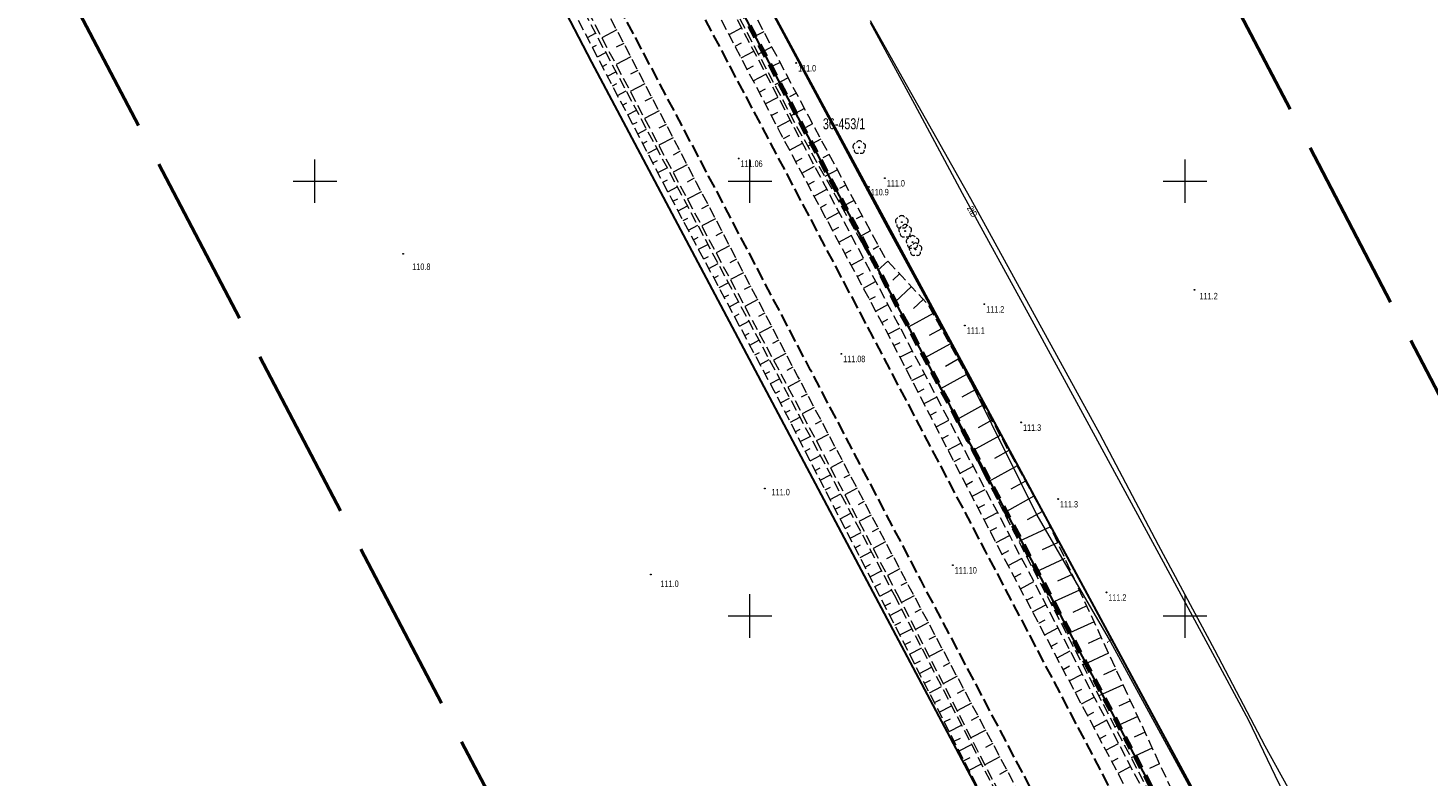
# Model space of a CAD drawing. Header units: metres. Extents: x 7531673 to 7533164, y 5721297 to 5724010.
# Tile 42 of 58: x 7532017 to 7532178, y 5723182 to 5723268. Entities that reach past the tile are written whole.
import ezdxf
from ezdxf.enums import TextEntityAlignment as Align

# ---------------------------------------------------------------- set-up
doc = ezdxf.new("R2010")
doc.units = ezdxf.units.M
for name, pattern in [('4_SUPT_01', [0]), ('GAO', [2.5, 1.5, -1]), ('GDE', [0]), ('GUZ', [1, 0.5, -0.5]), ('L_0_05', [1.75, 1.25, -0.5]), ('L_0_06', [2, 1.5, -0.5]), ('L_0_09', [2.5, 2, -0.5])]:
    doc.linetypes.add(name, pattern=pattern)
doc.layers.get('0').update_dxf_attribs({"color": 252})
for name, color, linetype, lineweight in [('Dzialki', 80, 'GDE', 30), ('EPGPO_L_0', 204, 'GAO', 70), ('jezdnia', 252, 'L_0_06', 18), ('k', 252, 'Continuous', 18), ('Numery_dzialek', 80, 'Continuous', 30), ('RTPW_T_0', 252, 'Continuous', 15), ('skarpa_nieumocniona', 252, 'L_0_05', 18), ('SUPT_E_T_0', 30, 'Continuous', 15), ('SUPT_L_0', 30, '4_SUPT_01', 18), ('Uzytki', 252, 'GUZ', 18), ('wysokosci_naturalne', 7, 'Continuous', 18), ('wysokosci_sztuczne', 7, 'Continuous', 18)]:
    doc.layers.add(name, color=color, linetype=linetype, lineweight=lineweight)
doc.layers.add('zakres', color=7, linetype='L_0_09', lineweight=50, true_color=0xff05ff)
doc.styles.get("Standard").update_dxf_attribs({"font": 'arial.ttf'})

# ---------------------------------------------------------------- blocks, each defined once
blk = doc.blocks.new('2_RTPW01')
at = {"linetype": 'Continuous'}
blk.add_circle((0, 0), 0.045, dxfattribs=at)
blk = doc.blocks.new('OBOP02_01')
at = {"linetype": 'Continuous', "lineweight": 18}
blk.add_hatch(color=0, dxfattribs=at).paths.add_polyline_path([(0, -0.1, 1), (0, 0.1, 1)])
at = {"color": 0, "linetype": 'Continuous', "lineweight": 18}
blk.add_circle((0, 0), 0.1, dxfattribs=at)
for centre, radius, start, end in [((-0.77, 0.25), 0.7, 101.6336, 222.6627), ((0, 0.8), 0.7, 29.8459, 150.1541), ((0.77, 0.25), 0.7, 317.3373, 78.3664), ((-0.46, -0.64), 0.71, 174.3693, 292.5572), ((0.46, -0.64), 0.71, 247.4428, 5.6307)]:
    blk.add_arc(centre, radius, start, end, dxfattribs=at)
blk = doc.blocks.new('RTPW01')
at = {"linetype": 'Continuous', "lineweight": 13}
blk.add_hatch(color=0, dxfattribs=at).paths.add_polyline_path([(0, -0.09, 1), (0, 0.09, 1)])
at = {"color": 0, "linetype": 'Continuous', "lineweight": 13}
blk.add_circle((0, 0), 0.0906, dxfattribs=at)
blk = doc.blocks.new('RTPW02')
at = {"linetype": 'Continuous', "lineweight": 13}
blk.add_hatch(color=0, dxfattribs=at).paths.add_polyline_path([(0, -0.09, 1), (0, 0.09, 1)])
at = {"color": 0, "linetype": 'Continuous', "lineweight": 13}
blk.add_circle((0, 0), 0.0906, dxfattribs=at)

msp = doc.modelspace()

# ---------------------------------------------------------------- linework, layer by layer
at = {"layer": 'Dzialki'}
for p, q in [((7532026.61, 5723370.12), (7532081.77, 5723263.71)), ((7532151.77, 5723178.47), (7532091.37, 5723290.28)), ((7532097.53, 5723272.46), (7532231.13, 5723019.11)), ((7532081.77, 5723263.71), (7532175.37, 5723087.32))]:
    msp.add_line(p, q, dxfattribs=at)
at = {"layer": 'EPGPO_L_0', "linetype": 'GAO'}
msp.add_line((7532277.9, 5722930.44), (7532097.53, 5723272.46), dxfattribs=at)
at = {"layer": 'jezdnia', "color": 251, "lineweight": 30, "flags": 128}
for points in [[(7532144.01, 5723175.21), (7532127.08, 5723207.45), (7532114.11, 5723232.14), (7532102.3, 5723254.54), (7532088.03, 5723281.55), (7532077.73, 5723301.17), (7532068.16, 5723319.4), (7532062.19, 5723330.79), (7532049.01, 5723355.87), (7532038.62, 5723375.73), (7532025.71, 5723400.22), (7532010.71, 5723428.82), (7531998.11, 5723452.71), (7531985.81, 5723476.05), (7531980.34, 5723486.46), (7531968.93, 5723508.16), (7531957.32, 5723530.32), (7531945.42, 5723552.98), (7531932.87, 5723576.69), (7531912.23, 5723616.12), (7531898.97, 5723641.21), (7531887.79, 5723662.56), (7531876.66, 5723683.79), (7531866.18, 5723703.64), (7531858.89, 5723717.53), (7531850.12, 5723736.45), (7531842.43, 5723753.13), (7531833.79, 5723771.97), (7531825.84, 5723788.37), (7531816.36, 5723807.98), (7531810.15, 5723819.94), (7531805.61, 5723828.58), (7531802.91, 5723833.87), (7531799.8, 5723840.25), (7531796.68, 5723849.08), (7531794.6, 5723861.48), (7531794.47, 5723868.11), (7531795.83, 5723876.51), (7531798.09, 5723883.67), (7531801.96, 5723891.64), (7531806.12, 5723897.91), (7531812.76, 5723905.2), (7531818.93, 5723911.26), (7531828.48, 5723920.4)], [(7532136.91, 5723171.4), (7532119.67, 5723204.07), (7532106.97, 5723228.28), (7532095.25, 5723250.6), (7532080.72, 5723278.09), (7532070.62, 5723297.5), (7532061.74, 5723314.26), (7532056.32, 5723324.62), (7532041.87, 5723352.02), (7532031.48, 5723371.95), (7532018.51, 5723396.57), (7532003.5, 5723425.07), (7531990.97, 5723449.01), (7531979.26, 5723471.13), (7531973.24, 5723482.54), (7531961.74, 5723504.5), (7531950.13, 5723526.62), (7531938.07, 5723549.63), (7531925.74, 5723573), (7531905.09, 5723612.35), (7531891.78, 5723637.59), (7531880.61, 5723658.82), (7531869.44, 5723680.09), (7531858.96, 5723699.98), (7531849.13, 5723718.74), (7531837.94, 5723740.05), (7531825.53, 5723763.8), (7531807.79, 5723795.98), (7531802.9, 5723804.74), (7531799.01, 5723811.48)]]:
    msp.add_lwpolyline(points, dxfattribs=at)
at = {"layer": 'k', "linetype": 'Continuous', "lineweight": 18, "flags": 128}
for points in [[(7532050, 5723247.5), (7532050, 5723252.5)], [(7532100, 5723247.5), (7532100, 5723252.5)], [(7532150, 5723247.5), (7532150, 5723252.5)], [(7532047.5, 5723250), (7532052.5, 5723250)], [(7532097.5, 5723250), (7532102.5, 5723250)], [(7532147.5, 5723250), (7532152.5, 5723250)], [(7532100, 5723197.5), (7532100, 5723202.5)], [(7532150, 5723197.5), (7532150, 5723202.5)], [(7532097.5, 5723200), (7532102.5, 5723200)], [(7532147.5, 5723200), (7532152.5, 5723200)]]:
    msp.add_lwpolyline(points, dxfattribs=at)
at = {"layer": 'skarpa_nieumocniona', "color": 252, "lineweight": 18, "flags": 128}
for points in [[(7532147.17, 5723177.18), (7532148.97, 5723178.9), (7532134.24, 5723210.86), (7532120.46, 5723235.82), (7532115.6, 5723241.05), (7532106.9, 5723257.16), (7532092.63, 5723284.17), (7532082.19, 5723303.45), (7532071.22, 5723324.01), (7532070.3, 5723324.36), (7532070.53, 5723323.17), (7532081.14, 5723302.91), (7532091.06, 5723283.36), (7532105.36, 5723256.31), (7532117.89, 5723233.94), (7532130.44, 5723209.46)], [(7532146.83, 5723176.8), (7532145.45, 5723175.95), (7532128.38, 5723208.25), (7532115.64, 5723232.84), (7532103.56, 5723255.44), (7532089.51, 5723282.34), (7532079.19, 5723302.1), (7532068.69, 5723322.43), (7532069.26, 5723323.76), (7532070.22, 5723323.03), (7532080.79, 5723302.79), (7532090.82, 5723283.19), (7532105.09, 5723256.13), (7532117.01, 5723233.62), (7532129.89, 5723209.15)], [(7532116.58, 5723202.43), (7532133.63, 5723169.37), (7532132.29, 5723168.34), (7532115.03, 5723202.1), (7532102.79, 5723225.88), (7532091.01, 5723247.95), (7532076.5, 5723275.72), (7532066.19, 5723294.93), (7532056.61, 5723312.77), (7532057.09, 5723314.01), (7532057.92, 5723313.3), (7532067.1, 5723295.39), (7532077.32, 5723276.27), (7532092.08, 5723248.52), (7532103.77, 5723226.57)], [(7532116.88, 5723202.6), (7532133.76, 5723169.67), (7532135.72, 5723170.66), (7532118.31, 5723203.36), (7532105.47, 5723227.61), (7532093.87, 5723249.82), (7532079.37, 5723277.56), (7532069.12, 5723296.73), (7532059.37, 5723314.33), (7532058.14, 5723314.48), (7532058.29, 5723313.41), (7532067.42, 5723295.78), (7532077.69, 5723276.47), (7532092.38, 5723248.72), (7532104.13, 5723226.76)]]:
    msp.add_lwpolyline(points, close=True, dxfattribs=at)
at = {"layer": 'skarpa_nieumocniona', "color": 252, "linetype": 'Continuous', "lineweight": 18, "flags": 128}
for points in [[(7532081.31, 5723266.52), (7532082.25, 5723267.01)], [(7532084.68, 5723267.4), (7532082.97, 5723266.5)], [(7532097.59, 5723266.87), (7532099.03, 5723267.63)], [(7532101.59, 5723267.2), (7532100.81, 5723266.79)], [(7532081.89, 5723265.41), (7532082.36, 5723265.66)], [(7532082.47, 5723264.3), (7532083.42, 5723264.8)], [(7532085.5, 5723265.85), (7532084.64, 5723265.4)], [(7532098.28, 5723265.54), (7532099.01, 5723265.92)], [(7532098.98, 5723264.21), (7532100.43, 5723264.97)], [(7532102.53, 5723265.44), (7532100.97, 5723264.61)], [(7532083.04, 5723263.19), (7532083.53, 5723263.45)], [(7532086.31, 5723264.3), (7532084.61, 5723263.41)], [(7532099.67, 5723262.88), (7532100.4, 5723263.26)], [(7532103.46, 5723263.67), (7532102.68, 5723263.26)], [(7532083.62, 5723262.09), (7532084.6, 5723262.6)], [(7532087.12, 5723262.75), (7532086.27, 5723262.3)], [(7532100.37, 5723261.56), (7532101.83, 5723262.32)], [(7532104.4, 5723261.9), (7532102.84, 5723261.08)], [(7532084.2, 5723260.98), (7532084.69, 5723261.23)], [(7532084.78, 5723259.87), (7532085.77, 5723260.39)], [(7532087.93, 5723261.2), (7532086.24, 5723260.32)], [(7532101.06, 5723260.23), (7532101.8, 5723260.61)], [(7532105.33, 5723260.13), (7532104.55, 5723259.72)], [(7532085.36, 5723258.76), (7532085.86, 5723259.02)], [(7532088.74, 5723259.64), (7532087.9, 5723259.21)], [(7532101.76, 5723258.9), (7532103.23, 5723259.66)], [(7532106.26, 5723258.36), (7532104.71, 5723257.54)], [(7532085.94, 5723257.65), (7532086.95, 5723258.18)], [(7532086.52, 5723256.55), (7532087.02, 5723256.81)], [(7532089.55, 5723258.09), (7532087.88, 5723257.22)], [(7532102.45, 5723257.57), (7532103.19, 5723257.95)], [(7532103.15, 5723256.24), (7532104.63, 5723257.01)], [(7532107.2, 5723256.6), (7532106.43, 5723256.18)], [(7532087.1, 5723255.44), (7532088.12, 5723255.97)], [(7532091.17, 5723254.99), (7532089.52, 5723254.13)], [(7532090.36, 5723256.54), (7532089.53, 5723256.11)], [(7532103.85, 5723254.91), (7532104.58, 5723255.3)], [(7532087.68, 5723254.33), (7532088.19, 5723254.6)], [(7532088.25, 5723253.22), (7532089.29, 5723253.77)], [(7532091.98, 5723253.44), (7532091.16, 5723253.01)], [(7532104.55, 5723253.59), (7532106.02, 5723254.37)], [(7532108.15, 5723254.84), (7532106.64, 5723254.02)], [(7532088.83, 5723252.12), (7532089.36, 5723252.39)], [(7532092.79, 5723251.89), (7532091.16, 5723251.04)], [(7532105.26, 5723252.26), (7532105.99, 5723252.66)], [(7532109.11, 5723253.08), (7532108.36, 5723252.68)], [(7532089.41, 5723251.01), (7532090.47, 5723251.56)], [(7532089.99, 5723249.9), (7532090.52, 5723250.18)], [(7532093.6, 5723250.34), (7532092.79, 5723249.91)], [(7532105.97, 5723250.94), (7532107.43, 5723251.72)], [(7532110.06, 5723251.32), (7532108.6, 5723250.53)], [(7532090.57, 5723248.79), (7532091.64, 5723249.35)], [(7532094.41, 5723248.79), (7532092.8, 5723247.95)], [(7532106.67, 5723249.62), (7532107.4, 5723250.01)], [(7532107.38, 5723248.3), (7532108.83, 5723249.07)], [(7532111.01, 5723249.56), (7532110.29, 5723249.17)], [(7532091.15, 5723247.69), (7532091.69, 5723247.97)], [(7532091.74, 5723246.58), (7532092.81, 5723247.16)], [(7532095.22, 5723247.24), (7532094.42, 5723246.82)], [(7532108.09, 5723246.97), (7532108.81, 5723247.36)], [(7532111.96, 5723247.8), (7532110.55, 5723247.04)], [(7532092.33, 5723245.48), (7532092.86, 5723245.77)], [(7532096.03, 5723245.69), (7532094.45, 5723244.86)], [(7532108.79, 5723245.65), (7532110.23, 5723246.42)], [(7532112.91, 5723246.04), (7532112.22, 5723245.67)], [(7532092.92, 5723244.38), (7532093.99, 5723244.95)], [(7532096.84, 5723244.13), (7532096.06, 5723243.72)], [(7532109.5, 5723244.33), (7532110.22, 5723244.71)], [(7532110.21, 5723243), (7532111.64, 5723243.77)], [(7532113.86, 5723244.28), (7532112.51, 5723243.55)], [(7532093.51, 5723243.27), (7532094.04, 5723243.56)], [(7532094.09, 5723242.17), (7532095.16, 5723242.74)], [(7532097.65, 5723242.58), (7532096.1, 5723241.77)], [(7532114.81, 5723242.52), (7532114.15, 5723242.16)], [(7532094.68, 5723241.07), (7532095.22, 5723241.35)], [(7532095.27, 5723239.97), (7532096.34, 5723240.53)], [(7532098.46, 5723241.03), (7532097.69, 5723240.63)], [(7532110.92, 5723241.68), (7532111.63, 5723242.06)], [(7532111.62, 5723240.36), (7532113.04, 5723241.12)], [(7532115.83, 5723240.81), (7532114.65, 5723239.72)], [(7532095.86, 5723238.86), (7532096.39, 5723239.15)], [(7532099.27, 5723239.48), (7532097.75, 5723238.69)], [(7532112.33, 5723239.03), (7532113.04, 5723239.41)], [(7532117.19, 5723239.34), (7532116.42, 5723238.63)], [(7532096.45, 5723237.76), (7532097.51, 5723238.33)], [(7532100.08, 5723237.93), (7532099.33, 5723237.54)], [(7532113.04, 5723237.71), (7532114.44, 5723238.46)], [(7532118.55, 5723237.88), (7532116.67, 5723236.13)], [(7532097.04, 5723236.66), (7532097.57, 5723236.94)], [(7532097.63, 5723235.56), (7532098.68, 5723236.12)], [(7532100.89, 5723236.38), (7532099.4, 5723235.6)], [(7532113.74, 5723236.39), (7532114.44, 5723236.76)], [(7532114.45, 5723235.07), (7532115.85, 5723235.81)], [(7532119.91, 5723236.41), (7532118.79, 5723235.37)], [(7532098.22, 5723234.45), (7532098.74, 5723234.74)], [(7532101.7, 5723234.83), (7532100.96, 5723234.44)], [(7532115.16, 5723233.74), (7532115.85, 5723234.12)], [(7532121.04, 5723234.78), (7532118.25, 5723233.24)], [(7532098.8, 5723233.35), (7532099.86, 5723233.91)], [(7532099.39, 5723232.25), (7532099.92, 5723232.53)], [(7532102.51, 5723233.28), (7532101.05, 5723232.51)], [(7532115.86, 5723232.42), (7532117.26, 5723233.14)], [(7532122, 5723233.03), (7532120.58, 5723232.24)], [(7532099.98, 5723231.15), (7532101.03, 5723231.71)], [(7532103.32, 5723231.72), (7532102.6, 5723231.35)], [(7532116.55, 5723231.09), (7532117.25, 5723231.45)], [(7532122.97, 5723231.27), (7532120.08, 5723229.68)], [(7532100.57, 5723230.04), (7532101.1, 5723230.32)], [(7532101.16, 5723228.94), (7532102.21, 5723229.5)], [(7532104.13, 5723230.17), (7532102.7, 5723229.43)], [(7532117.24, 5723229.75), (7532118.66, 5723230.49)], [(7532123.94, 5723229.52), (7532122.46, 5723228.71)], [(7532101.75, 5723227.84), (7532102.27, 5723228.12)], [(7532104.94, 5723228.62), (7532104.23, 5723228.25)], [(7532117.93, 5723228.42), (7532118.64, 5723228.79)], [(7532118.62, 5723227.09), (7532120.06, 5723227.83)], [(7532124.9, 5723227.77), (7532121.9, 5723226.12)], [(7532102.34, 5723226.73), (7532103.38, 5723227.29)], [(7532105.75, 5723227.07), (7532104.35, 5723226.33)], [(7532119.31, 5723225.76), (7532120.03, 5723226.13)], [(7532125.87, 5723226.02), (7532124.34, 5723225.18)], [(7532102.92, 5723225.63), (7532103.45, 5723225.9)], [(7532103.49, 5723224.52), (7532104.56, 5723225.07)], [(7532106.57, 5723225.53), (7532105.87, 5723225.15)], [(7532120, 5723224.43), (7532121.45, 5723225.18)], [(7532104.07, 5723223.41), (7532104.61, 5723223.69)], [(7532104.64, 5723222.3), (7532105.74, 5723222.86)], [(7532107.39, 5723223.98), (7532105.99, 5723223.24)], [(7532120.69, 5723223.09), (7532121.42, 5723223.47)], [(7532126.84, 5723224.27), (7532123.73, 5723222.55)], [(7532105.21, 5723221.18), (7532105.77, 5723221.47)], [(7532108.21, 5723222.43), (7532107.51, 5723222.06)], [(7532121.38, 5723221.76), (7532122.85, 5723222.53)], [(7532127.8, 5723222.52), (7532126.22, 5723221.65)], [(7532105.78, 5723220.07), (7532106.91, 5723220.65)], [(7532109.03, 5723220.89), (7532107.62, 5723220.14)], [(7532122.07, 5723220.43), (7532122.81, 5723220.81)], [(7532122.76, 5723219.1), (7532124.25, 5723219.87)], [(7532128.77, 5723220.77), (7532125.55, 5723218.99)], [(7532106.35, 5723218.96), (7532106.92, 5723219.25)], [(7532106.93, 5723217.85), (7532108.08, 5723218.44)], [(7532109.85, 5723219.34), (7532109.14, 5723218.97)], [(7532123.45, 5723217.77), (7532124.2, 5723218.15)], [(7532129.74, 5723219.02), (7532128.1, 5723218.12)], [(7532107.5, 5723216.74), (7532108.08, 5723217.04)], [(7532110.67, 5723217.79), (7532109.26, 5723217.04)], [(7532124.14, 5723216.43), (7532125.65, 5723217.22)], [(7532130.7, 5723217.27), (7532127.38, 5723215.43)], [(7532108.07, 5723215.63), (7532109.26, 5723216.24)], [(7532108.64, 5723214.52), (7532109.24, 5723214.82)], [(7532111.49, 5723216.25), (7532110.78, 5723215.87)], [(7532124.83, 5723215.1), (7532125.59, 5723215.5)], [(7532131.67, 5723215.52), (7532129.98, 5723214.58)], [(7532109.21, 5723213.4), (7532110.43, 5723214.03)], [(7532112.31, 5723214.7), (7532110.89, 5723213.95)], [(7532113.13, 5723213.15), (7532112.42, 5723212.78)], [(7532125.52, 5723213.77), (7532127.04, 5723214.56)], [(7532132.64, 5723213.77), (7532129.2, 5723211.87)], [(7532109.79, 5723212.29), (7532110.4, 5723212.61)], [(7532110.36, 5723211.18), (7532111.6, 5723211.82)], [(7532113.94, 5723211.61), (7532112.52, 5723210.85)], [(7532126.21, 5723212.44), (7532126.98, 5723212.84)], [(7532126.9, 5723211.11), (7532128.44, 5723211.91)], [(7532133.6, 5723212.01), (7532131.86, 5723211.05)], [(7532110.93, 5723210.07), (7532111.56, 5723210.39)], [(7532114.76, 5723210.06), (7532114.05, 5723209.68)], [(7532127.59, 5723209.78), (7532128.36, 5723210.18)], [(7532134.52, 5723210.24), (7532130.9, 5723208.57)], [(7532111.5, 5723208.96), (7532112.77, 5723209.61)], [(7532115.58, 5723208.51), (7532114.16, 5723207.76)], [(7532128.28, 5723208.44), (7532129.84, 5723209.25)], [(7532135.36, 5723208.43), (7532133.59, 5723207.61)], [(7532112.07, 5723207.85), (7532112.72, 5723208.18)], [(7532112.65, 5723206.73), (7532113.95, 5723207.4)], [(7532116.4, 5723206.97), (7532115.69, 5723206.59)], [(7532128.98, 5723207.12), (7532129.75, 5723207.53)], [(7532113.22, 5723205.62), (7532113.87, 5723205.96)], [(7532113.79, 5723204.51), (7532115.12, 5723205.2)], [(7532117.22, 5723205.42), (7532115.79, 5723204.66)], [(7532129.68, 5723205.79), (7532131.22, 5723206.61)], [(7532136.2, 5723206.61), (7532132.74, 5723205.02)], [(7532114.36, 5723203.4), (7532115.03, 5723203.75)], [(7532118.04, 5723203.87), (7532117.32, 5723203.49)], [(7532130.38, 5723204.46), (7532131.15, 5723204.87)], [(7532131.08, 5723203.14), (7532132.62, 5723203.95)], [(7532137.04, 5723204.79), (7532135.35, 5723204.02)], [(7532114.93, 5723202.29), (7532116.29, 5723202.99)], [(7532118.86, 5723202.33), (7532117.41, 5723201.56)], [(7532131.78, 5723201.81), (7532132.55, 5723202.22)], [(7532137.87, 5723202.98), (7532134.59, 5723201.46)], [(7532115.5, 5723201.18), (7532116.19, 5723201.53)], [(7532116.07, 5723200.06), (7532117.44, 5723200.77)], [(7532119.68, 5723200.78), (7532118.95, 5723200.39)], [(7532132.48, 5723200.49), (7532134.01, 5723201.29)], [(7532138.71, 5723201.16), (7532137.11, 5723200.42)], [(7532116.64, 5723198.95), (7532117.33, 5723199.3)], [(7532120.51, 5723199.24), (7532119.01, 5723198.44)], [(7532133.18, 5723199.16), (7532133.94, 5723199.56)], [(7532139.55, 5723199.34), (7532136.43, 5723197.91)], [(7532117.21, 5723197.84), (7532118.59, 5723198.54)], [(7532117.78, 5723196.72), (7532118.47, 5723197.08)], [(7532121.33, 5723197.69), (7532120.57, 5723197.29)], [(7532133.88, 5723197.83), (7532135.4, 5723198.63)], [(7532140.38, 5723197.53), (7532138.87, 5723196.83)], [(7532118.35, 5723195.61), (7532119.74, 5723196.32)], [(7532122.15, 5723196.15), (7532120.61, 5723195.33)], [(7532134.59, 5723196.51), (7532135.34, 5723196.91)], [(7532135.29, 5723195.18), (7532136.79, 5723195.98)], [(7532141.22, 5723195.71), (7532138.27, 5723194.35)], [(7532118.92, 5723194.5), (7532119.61, 5723194.85)], [(7532119.49, 5723193.39), (7532120.88, 5723194.1)], [(7532122.97, 5723194.61), (7532122.19, 5723194.19)], [(7532135.99, 5723193.85), (7532136.74, 5723194.25)], [(7532142.06, 5723193.89), (7532140.63, 5723193.23)], [(7532120.06, 5723192.27), (7532120.75, 5723192.63)], [(7532123.8, 5723193.06), (7532122.21, 5723192.21)], [(7532136.69, 5723192.53), (7532138.18, 5723193.32)], [(7532120.62, 5723191.16), (7532122.03, 5723191.88)], [(7532124.62, 5723191.52), (7532123.81, 5723191.09)], [(7532137.39, 5723191.2), (7532138.13, 5723191.6)], [(7532138.09, 5723189.88), (7532139.57, 5723190.66)], [(7532142.9, 5723192.08), (7532140.11, 5723190.8)], [(7532121.19, 5723190.05), (7532121.9, 5723190.41)], [(7532121.76, 5723188.93), (7532123.17, 5723189.65)], [(7532125.44, 5723189.97), (7532123.8, 5723189.1)], [(7532143.73, 5723190.26), (7532142.38, 5723189.64)], [(7532122.33, 5723187.82), (7532123.04, 5723188.18)], [(7532122.9, 5723186.71), (7532124.32, 5723187.43)], [(7532126.26, 5723188.43), (7532125.43, 5723187.98)], [(7532138.79, 5723188.55), (7532139.53, 5723188.94)], [(7532139.49, 5723187.22), (7532140.96, 5723188)], [(7532144.57, 5723188.45), (7532141.96, 5723187.24)], [(7532123.47, 5723185.6), (7532124.18, 5723185.96)], [(7532127.09, 5723186.88), (7532125.4, 5723185.98)], [(7532140.19, 5723185.9), (7532140.93, 5723186.29)], [(7532145.41, 5723186.63), (7532144.14, 5723186.05)], [(7532124.04, 5723184.48), (7532125.46, 5723185.21)], [(7532127.91, 5723185.34), (7532127.05, 5723184.88)], [(7532140.89, 5723184.57), (7532142.35, 5723185.34)], [(7532146.24, 5723184.81), (7532143.8, 5723183.69)], [(7532124.61, 5723183.37), (7532125.32, 5723183.73)], [(7532125.18, 5723182.26), (7532126.61, 5723182.99)], [(7532128.73, 5723183.79), (7532127, 5723182.87)], [(7532141.59, 5723183.25), (7532142.32, 5723183.63)], [(7532142.3, 5723181.92), (7532143.75, 5723182.69)], [(7532147.08, 5723183), (7532145.9, 5723182.45)], [(7532129.55, 5723182.25), (7532128.67, 5723181.78)]]:
    msp.add_lwpolyline(points, dxfattribs=at)
at = {"layer": 'SUPT_L_0', "linetype": '4_SUPT_01'}
for p, q in [((7532099.37, 5723275.24), (7532105.25, 5723264.35)), ((7532113.82, 5723268.24), (7532118.89, 5723258.88)), ((7532113.83, 5723268.47), (7532117.12, 5723262.63)), ((7532105.25, 5723264.35), (7532115.76, 5723244.68)), ((7532117.12, 5723262.63), (7532125.33, 5723248.03)), ((7532118.89, 5723258.88), (7532124.4, 5723248.61)), ((7532124.4, 5723248.61), (7532132.18, 5723234.44)), ((7532125.33, 5723248.03), (7532140.17, 5723220.99)), ((7532115.76, 5723244.68), (7532120.73, 5723235.55)), ((7532120.73, 5723235.55), (7532124.46, 5723228.72)), ((7532132.18, 5723234.44), (7532137.98, 5723223.76)), ((7532124.46, 5723228.72), (7532131.05, 5723215.48)), ((7532137.98, 5723223.76), (7532146.97, 5723207.15)), ((7532140.17, 5723220.99), (7532146.92, 5723208.17)), ((7532131.05, 5723215.48), (7532132.97, 5723211.58)), ((7532132.97, 5723211.58), (7532141.44, 5723197.02)), ((7532146.92, 5723208.17), (7532153.38, 5723196.1)), ((7532146.97, 5723207.15), (7532152.87, 5723196.24)), ((7532141.44, 5723197.02), (7532151.88, 5723177.86)), ((7532152.87, 5723196.24), (7532157.28, 5723188.01)), ((7532153.38, 5723196.1), (7532159.16, 5723185.06)), ((7532157.28, 5723188.01), (7532160.32, 5723181.68)), ((7532159.16, 5723185.06), (7532164.82, 5723174.91)), ((7532160.32, 5723181.68), (7532167.87, 5723166.36))]:
    msp.add_line(p, q, dxfattribs=at)
at = {"layer": 'Uzytki'}
for p, q in [((7531971.45, 5723476.53), (7532081.77, 5723263.71)), ((7532277.9, 5722930.44), (7532097.53, 5723272.46)), ((7532081.77, 5723263.71), (7532268.97, 5722910.92))]:
    msp.add_line(p, q, dxfattribs=at)
at = {"layer": 'wysokosci_naturalne', "color": 252}
for p in [(7532105.31, 5723263.6), (7532115.51, 5723250.36), (7532113.65, 5723249.34), (7532126.93, 5723235.87), (7532124.69, 5723233.42), (7532131.17, 5723222.27), (7532135.41, 5723213.45), (7532140.97, 5723202.72)]:
    msp.add_point(p, dxfattribs=at)
at = {"layer": 'wysokosci_sztuczne', "color": 252}
for p in [(7532098.7, 5723252.61), (7532110.5, 5723230.16), (7532123.32, 5723205.85)]:
    msp.add_point(p, dxfattribs=at)
at = {"layer": 'zakres', "color": 6, "lineweight": 50, "ltscale": 10}
msp.add_lwpolyline([(7531711.14, 5723861.32), (7531927.66, 5723451.28), (7532248.91, 5722837.99), (7532655.42, 5722066.69), (7533061.63, 5721296.9), (7533163.78, 5721347.42), (7533045.85, 5721572.87), (7532868.05, 5721917.16), (7532735.17, 5722175.75), (7532682.94, 5722276.17), (7532755.64, 5722321.46), (7532723.06, 5722383.63), (7532650.28, 5722338.29), (7532322.07, 5722954.54), (7532208.28, 5723169.59), (7531836.58, 5723882.95), (7531911.57, 5723950.84), (7531857.88, 5724010.14), (7531797.9, 5723955.84), (7531782.57, 5723984.68), (7531673.37, 5723932.85)], close=True, dxfattribs=at)

# ---------------------------------------------------------------- block references
at = {"color": 74, "linetype": 'Continuous', "xscale": 0.5, "yscale": 0.5, "zscale": 0.5}
for p in [(7532112.56, 5723253.89), (7532117.45, 5723245.3), (7532117.84, 5723244.27), (7532118.69, 5723242.99), (7532119.03, 5723242.15)]:
    msp.add_blockref('OBOP02_01', p, dxfattribs=at)
at = {"layer": 'RTPW_T_0'}
for p in [(7532060.14, 5723241.66), (7532151.1, 5723237.52), (7532101.7, 5723214.65), (7532088.6, 5723204.77)]:
    msp.add_blockref('2_RTPW01', p, dxfattribs=at)
at = {"layer": 'wysokosci_naturalne', "color": 252, "linetype": 'Continuous', "xscale": 0.5, "yscale": 0.5, "zscale": 0.5}
for p in [(7532105.31, 5723263.6), (7532115.51, 5723250.36), (7532113.65, 5723249.34), (7532126.93, 5723235.87), (7532124.69, 5723233.42), (7532131.17, 5723222.27), (7532135.41, 5723213.45), (7532140.97, 5723202.72)]:
    msp.add_blockref('RTPW01', p, dxfattribs=at)
at = {"layer": 'wysokosci_sztuczne', "color": 252, "linetype": 'Continuous', "xscale": 0.5, "yscale": 0.5, "zscale": 0.5}
for p in [(7532098.7, 5723252.61), (7532110.5, 5723230.16), (7532123.32, 5723205.85)]:
    msp.add_blockref('RTPW02', p, dxfattribs=at)

# ---------------------------------------------------------------- texts
at = {"layer": 'Numery_dzialek', "width": 0.7}
msp.add_text('36-453/1', height=1.26, dxfattribs=at).set_placement((7532108.38, 5723257.24), align=Align.TOP_LEFT)
at = {"layer": 'RTPW_T_0', "width": 0.7}
for s, p in [('110.8', (7532061.18, 5723239.79)), ('111.2', (7532151.66, 5723236.41)), ('111.0', (7532102.48, 5723213.87)), ('111.0', (7532089.71, 5723203.33))]:
    msp.add_text(s, height=0.75, dxfattribs=at).set_placement(p)
at = {"layer": 'SUPT_E_T_0', "width": 0.7}
for s, rotation, p in [('2tD', 298.77, (7532125.55, 5723246.52)), ('t', 300.19, (7532141.36, 5723197.16))]:
    msp.add_text(s, height=0.75, rotation=rotation, dxfattribs=at).set_placement(p, align=Align.MIDDLE)
at = {"layer": 'wysokosci_naturalne', "color": 252, "lineweight": 15, "width": 0.66}
for s, p in [('111.0', (7532105.53, 5723262.62)), ('110.9', (7532113.88, 5723248.37)), ('111.0', (7532115.73, 5723249.39)), ('111.2', (7532127.15, 5723234.89)), ('111.1', (7532124.92, 5723232.45)), ('111.3', (7532131.39, 5723221.29)), ('111.3', (7532135.63, 5723212.48)), ('111.2', (7532141.19, 5723201.75))]:
    msp.add_text(s, height=0.75, dxfattribs=at).set_placement(p)
at = {"layer": 'wysokosci_sztuczne', "color": 252, "lineweight": 15, "width": 0.66}
for s, p in [('111.06', (7532098.92, 5723251.64)), ('111.08', (7532110.72, 5723229.19)), ('111.10', (7532123.54, 5723204.88))]:
    msp.add_text(s, height=0.75, dxfattribs=at).set_placement(p)

doc.saveas('drawing.dxf')
